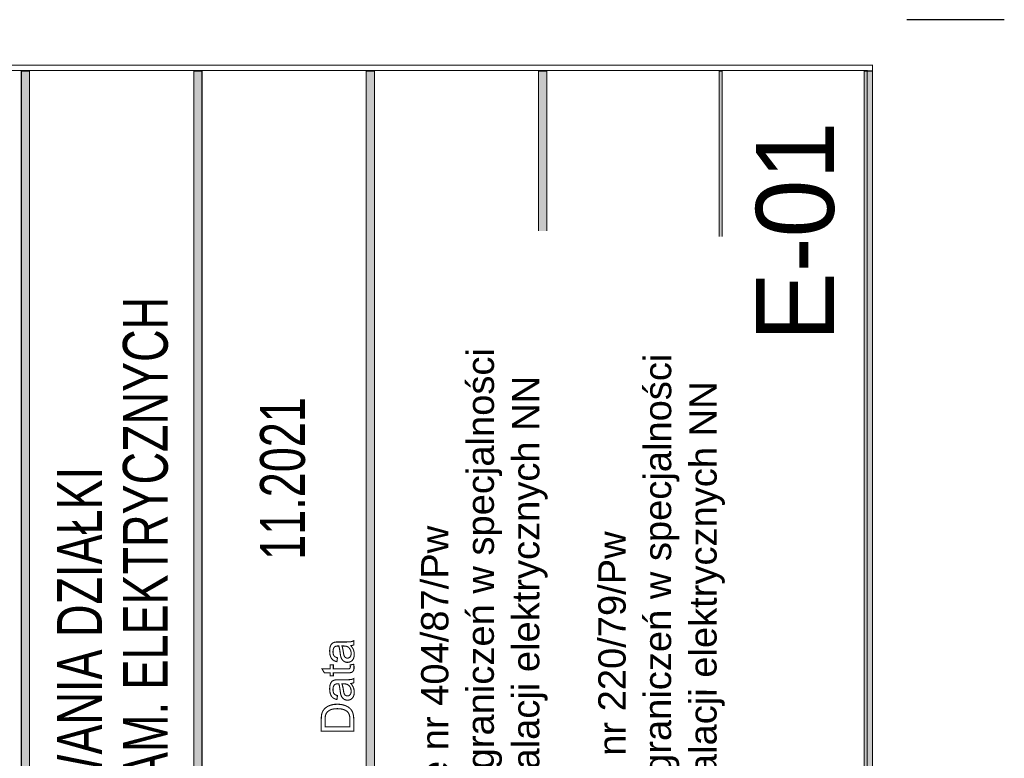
# Model space of a CAD drawing. Header units: millimetres. Extents: x 0 to 6566002, y 0 to 5716629.
# Tile 59 of 99: x 6564040 to 6564090, y 5716324 to 5716362. Entities that reach past the tile are written whole.
import ezdxf
from ezdxf.enums import TextEntityAlignment as Align

# ---------------------------------------------------------------- set-up
doc = ezdxf.new("R2010")
doc.units = ezdxf.units.MM
doc.layers.add('r_TEXT@dr_text', color=7, linetype='Continuous', lineweight=5)
doc.styles.add('Arial 0.24', font='arial.ttf')
doc.styles.add('BIKWYM', font='BIKROMSW.SHX', dxfattribs={"width": 0.8, "oblique": 15})

msp = doc.modelspace()

# ---------------------------------------------------------------- linework, layer by layer
msp.add_line((6564090.445, 5716361.684), (6564085.445, 5716361.684))
at = {"color": 0, "linetype": 'Continuous', "const_width": 0.0559}
for points in [[(6563989.43, 5716285.861), (6563989.43, 5716359.35), (6564083.682, 5716359.35), (6564083.682, 5716285.861)], [(6563989.709, 5716286.14), (6563989.709, 5716359.071), (6564083.403, 5716359.071), (6564083.403, 5716286.14)], [(6564040.426, 5716286.17), (6564040.426, 5716359.049), (6564040.002, 5716359.049), (6564040.002, 5716286.17)], [(6564049.274, 5716286.17), (6564049.274, 5716359.049), (6564048.85, 5716359.049), (6564048.85, 5716286.17)], [(6564058.122, 5716286.17), (6564058.122, 5716359.049), (6564057.698, 5716359.049), (6564057.698, 5716286.17)], [(6564066.97, 5716286.17), (6564066.97, 5716359.049), (6564066.546, 5716359.049), (6564066.546, 5716286.17)], [(6564075.964, 5716286.17), (6564075.964, 5716359.049), (6564075.818, 5716359.049), (6564075.818, 5716286.17)], [(6564083.682, 5716286.17), (6564083.682, 5716359.049), (6564083.258, 5716359.049), (6564083.258, 5716286.17)], [(6564056.912, 5716329.542), (6564056.97, 5716329.467), (6564057.015, 5716329.394), (6564057.048, 5716329.323), (6564057.07, 5716329.251), (6564057.084, 5716329.176), (6564057.088, 5716329.097), (6564057.077, 5716328.975), (6564057.045, 5716328.873), (6564056.991, 5716328.792), (6564056.92, 5716328.732), (6564056.837, 5716328.697), (6564056.743, 5716328.685), (6564056.685, 5716328.689), (6564056.631, 5716328.703), (6564056.58, 5716328.725), (6564056.535, 5716328.755), (6564056.496, 5716328.79), (6564056.463, 5716328.831), (6564056.436, 5716328.876), (6564056.413, 5716328.925), (6564056.396, 5716328.978), (6564056.385, 5716329.025), (6564056.375, 5716329.086), (6564056.365, 5716329.16), (6564056.344, 5716329.311), (6564056.321, 5716329.432), (6564056.294, 5716329.525), (6564056.27, 5716329.526), (6564056.252, 5716329.526), (6564056.241, 5716329.526), (6564056.166, 5716329.52), (6564056.107, 5716329.5), (6564056.065, 5716329.468), (6564056.026, 5716329.407), (6564056.003, 5716329.33), (6564055.996, 5716329.235), (6564056.001, 5716329.147), (6564056.018, 5716329.076), (6564056.046, 5716329.022), (6564056.088, 5716328.98), (6564056.148, 5716328.946), (6564056.225, 5716328.92), (6564056.198, 5716328.72), (6564056.118, 5716328.742), (6564056.049, 5716328.772), (6564055.991, 5716328.81), (6564055.942, 5716328.858), (6564055.901, 5716328.918), (6564055.869, 5716328.991), (6564055.845, 5716329.074), (6564055.831, 5716329.165), (6564055.826, 5716329.265), (6564055.83, 5716329.361), (6564055.842, 5716329.445), (6564055.862, 5716329.516), (6564055.889, 5716329.574), (6564055.919, 5716329.622), (6564055.954, 5716329.658), (6564055.994, 5716329.685), (6564056.04, 5716329.707), (6564056.093, 5716329.722), (6564056.138, 5716329.727), (6564056.2, 5716329.731), (6564056.282, 5716329.732), (6564056.555, 5716329.732), (6564056.722, 5716329.733), (6564056.842, 5716329.738), (6564056.916, 5716329.745), (6564056.966, 5716329.757), (6564057.014, 5716329.774), (6564057.061, 5716329.797), (6564057.061, 5716329.583), (6564057.016, 5716329.564), (6564056.966, 5716329.551)], [(6564056.455, 5716329.525), (6564056.484, 5716329.438), (6564056.509, 5716329.327), (6564056.532, 5716329.191), (6564056.545, 5716329.115), (6564056.558, 5716329.055), (6564056.573, 5716329.012), (6564056.591, 5716328.98), (6564056.613, 5716328.953), (6564056.64, 5716328.932), (6564056.67, 5716328.916), (6564056.702, 5716328.906), (6564056.737, 5716328.903), (6564056.788, 5716328.91), (6564056.834, 5716328.931), (6564056.873, 5716328.965), (6564056.904, 5716329.013), (6564056.922, 5716329.073), (6564056.928, 5716329.146), (6564056.922, 5716329.222), (6564056.905, 5716329.292), (6564056.876, 5716329.357), (6564056.837, 5716329.413), (6564056.79, 5716329.458), (6564056.735, 5716329.492), (6564056.681, 5716329.51), (6564056.613, 5716329.521), (6564056.53, 5716329.525)], [(6564056.878, 5716328.554), (6564057.059, 5716328.584), (6564057.069, 5716328.528), (6564057.075, 5716328.477), (6564057.077, 5716328.429), (6564057.073, 5716328.36), (6564057.061, 5716328.303), (6564057.041, 5716328.256), (6564057.016, 5716328.219), (6564056.985, 5716328.191), (6564056.949, 5716328.17), (6564056.896, 5716328.156), (6564056.816, 5716328.147), (6564056.707, 5716328.145), (6564056.013, 5716328.145), (6564056.013, 5716327.994), (6564055.854, 5716327.994), (6564055.854, 5716328.145), (6564055.554, 5716328.145), (6564055.432, 5716328.348), (6564055.854, 5716328.348), (6564055.854, 5716328.554), (6564056.013, 5716328.554), (6564056.013, 5716328.348), (6564056.719, 5716328.348), (6564056.77, 5716328.35), (6564056.808, 5716328.353), (6564056.831, 5716328.359), (6564056.847, 5716328.368), (6564056.86, 5716328.379), (6564056.871, 5716328.394), (6564056.879, 5716328.413), (6564056.884, 5716328.436), (6564056.886, 5716328.464), (6564056.885, 5716328.489), (6564056.882, 5716328.519)], [(6564056.912, 5716327.6), (6564056.97, 5716327.525), (6564057.015, 5716327.452), (6564057.048, 5716327.381), (6564057.07, 5716327.309), (6564057.084, 5716327.234), (6564057.088, 5716327.155), (6564057.077, 5716327.033), (6564057.045, 5716326.931), (6564056.991, 5716326.85), (6564056.92, 5716326.79), (6564056.837, 5716326.755), (6564056.743, 5716326.743), (6564056.685, 5716326.747), (6564056.631, 5716326.761), (6564056.58, 5716326.783), (6564056.535, 5716326.813), (6564056.496, 5716326.848), (6564056.463, 5716326.889), (6564056.436, 5716326.934), (6564056.413, 5716326.983), (6564056.396, 5716327.036), (6564056.385, 5716327.083), (6564056.375, 5716327.144), (6564056.365, 5716327.218), (6564056.344, 5716327.369), (6564056.321, 5716327.49), (6564056.294, 5716327.583), (6564056.27, 5716327.584), (6564056.252, 5716327.584), (6564056.241, 5716327.584), (6564056.166, 5716327.578), (6564056.107, 5716327.558), (6564056.065, 5716327.526), (6564056.026, 5716327.465), (6564056.003, 5716327.388), (6564055.996, 5716327.293), (6564056.001, 5716327.205), (6564056.018, 5716327.134), (6564056.046, 5716327.08), (6564056.088, 5716327.038), (6564056.148, 5716327.004), (6564056.225, 5716326.978), (6564056.198, 5716326.778), (6564056.118, 5716326.8), (6564056.049, 5716326.83), (6564055.991, 5716326.868), (6564055.942, 5716326.916), (6564055.901, 5716326.976), (6564055.869, 5716327.049), (6564055.845, 5716327.132), (6564055.831, 5716327.223), (6564055.826, 5716327.323), (6564055.83, 5716327.419), (6564055.842, 5716327.503), (6564055.862, 5716327.574), (6564055.889, 5716327.632), (6564055.919, 5716327.68), (6564055.954, 5716327.716), (6564055.994, 5716327.743), (6564056.04, 5716327.765), (6564056.093, 5716327.78), (6564056.138, 5716327.785), (6564056.2, 5716327.789), (6564056.282, 5716327.79), (6564056.555, 5716327.79), (6564056.722, 5716327.791), (6564056.842, 5716327.796), (6564056.916, 5716327.803), (6564056.966, 5716327.815), (6564057.014, 5716327.832), (6564057.061, 5716327.855), (6564057.061, 5716327.641), (6564057.016, 5716327.622), (6564056.966, 5716327.609)], [(6564056.455, 5716327.583), (6564056.484, 5716327.496), (6564056.509, 5716327.385), (6564056.532, 5716327.249), (6564056.545, 5716327.173), (6564056.558, 5716327.113), (6564056.573, 5716327.07), (6564056.591, 5716327.038), (6564056.613, 5716327.011), (6564056.64, 5716326.99), (6564056.67, 5716326.974), (6564056.702, 5716326.964), (6564056.737, 5716326.961), (6564056.788, 5716326.968), (6564056.834, 5716326.989), (6564056.873, 5716327.023), (6564056.904, 5716327.071), (6564056.922, 5716327.131), (6564056.928, 5716327.204), (6564056.922, 5716327.28), (6564056.905, 5716327.35), (6564056.876, 5716327.415), (6564056.837, 5716327.471), (6564056.79, 5716327.516), (6564056.735, 5716327.55), (6564056.681, 5716327.568), (6564056.613, 5716327.579), (6564056.53, 5716327.583)], [(6564057.061, 5716325.157), (6564055.394, 5716325.157), (6564055.394, 5716325.731), (6564055.397, 5716325.85), (6564055.405, 5716325.949), (6564055.418, 5716326.028), (6564055.446, 5716326.118), (6564055.486, 5716326.2), (6564055.537, 5716326.272), (6564055.618, 5716326.352), (6564055.713, 5716326.418), (6564055.822, 5716326.469), (6564055.943, 5716326.506), (6564056.075, 5716326.528), (6564056.218, 5716326.535), (6564056.34, 5716326.53), (6564056.452, 5716326.515), (6564056.555, 5716326.49), (6564056.647, 5716326.458), (6564056.728, 5716326.42), (6564056.798, 5716326.376), (6564056.857, 5716326.329), (6564056.908, 5716326.278), (6564056.949, 5716326.225), (6564056.983, 5716326.166), (6564057.011, 5716326.1), (6564057.033, 5716326.026), (6564057.048, 5716325.944), (6564057.058, 5716325.855), (6564057.061, 5716325.758)], [(6564056.864, 5716325.377), (6564056.864, 5716325.733), (6564056.861, 5716325.835), (6564056.851, 5716325.921), (6564056.833, 5716325.992), (6564056.81, 5716326.05), (6564056.781, 5716326.1), (6564056.747, 5716326.141), (6564056.689, 5716326.19), (6564056.618, 5716326.231), (6564056.536, 5716326.264), (6564056.442, 5716326.288), (6564056.335, 5716326.302), (6564056.215, 5716326.307), (6564056.054, 5716326.298), (6564055.92, 5716326.269), (6564055.813, 5716326.222), (6564055.73, 5716326.16), (6564055.667, 5716326.091), (6564055.625, 5716326.013), (6564055.606, 5716325.942), (6564055.595, 5716325.847), (6564055.591, 5716325.728), (6564055.591, 5716325.377)]]:
    msp.add_lwpolyline(points, close=True, dxfattribs=at)
at = {"color": 0, "linetype": 'Continuous'}
for points in [[(6564040.426, 5716286.17), (6564040.426, 5716359.049), (6564040.002, 5716286.17), (6564040.002, 5716359.049)], [(6564049.274, 5716286.17), (6564049.274, 5716359.049), (6564048.85, 5716286.17), (6564048.85, 5716359.049)], [(6564058.122, 5716286.17), (6564058.122, 5716359.049), (6564057.698, 5716286.17), (6564057.698, 5716359.049)], [(6564066.97, 5716286.17), (6564066.97, 5716359.049), (6564066.546, 5716286.17), (6564066.546, 5716359.049)], [(6564075.964, 5716286.17), (6564075.964, 5716359.049), (6564075.818, 5716286.17), (6564075.818, 5716359.049)], [(6564083.682, 5716286.17), (6564083.682, 5716359.049), (6564083.258, 5716286.17), (6564083.258, 5716359.049)]]:
    msp.add_solid(points, dxfattribs=at)

# ---------------------------------------------------------------- texts
at = {"color": 0, "linetype": 'Continuous', "style": 'BIKWYM'}
msp.add_text('E-01', height=4, rotation=90, dxfattribs=at).set_placement((6564081.7, 5716356.449), align=Align.RIGHT)
at = {"color": 0, "linetype": 'Continuous', "style": 'BIKWYM', "width": 0.75}
for s, p in [('STACJA ŁADOWANIA SAM. ELEKTRYCZNYCH', (6564047.518, 5716296.989)), ('11.2021', (6564054.557, 5716333.949)), ('PLAN ZAGOSPODAROWANIA DZIAŁKI', (6564044.14, 5716296.989))]:
    msp.add_text(s, height=2.304, rotation=90, dxfattribs=at).set_placement(p)

# ---------------------------------------------------------------- next in the draw order: texts
at = {"layer": 'r_TEXT@dr_text', "char_height": 1.4, "width": 47.04727, "attachment_point": 1, "rotation": 89.9806, "style": 'Arial 0.24', "bg_fill": 2}
for s, insert in [('uprawnienia budowlane nr 404/87/Pw\\Pdo projektowania bez ograniczeń w specjalności inst.-inż w zakresie instalacji elektrycznych NN', (6564060.509, 5716303.081)), ('uprawnienia budowlane nr 220/79/Pw\\Pdo projektowania bez ograniczeń w specjalności inst.-inż w zakresie instalacji elektrycznych NN', (6564069.605, 5716302.796))]:
    msp.add_mtext(s, dxfattribs=dict(at, insert=insert))

doc.saveas('drawing.dxf')
